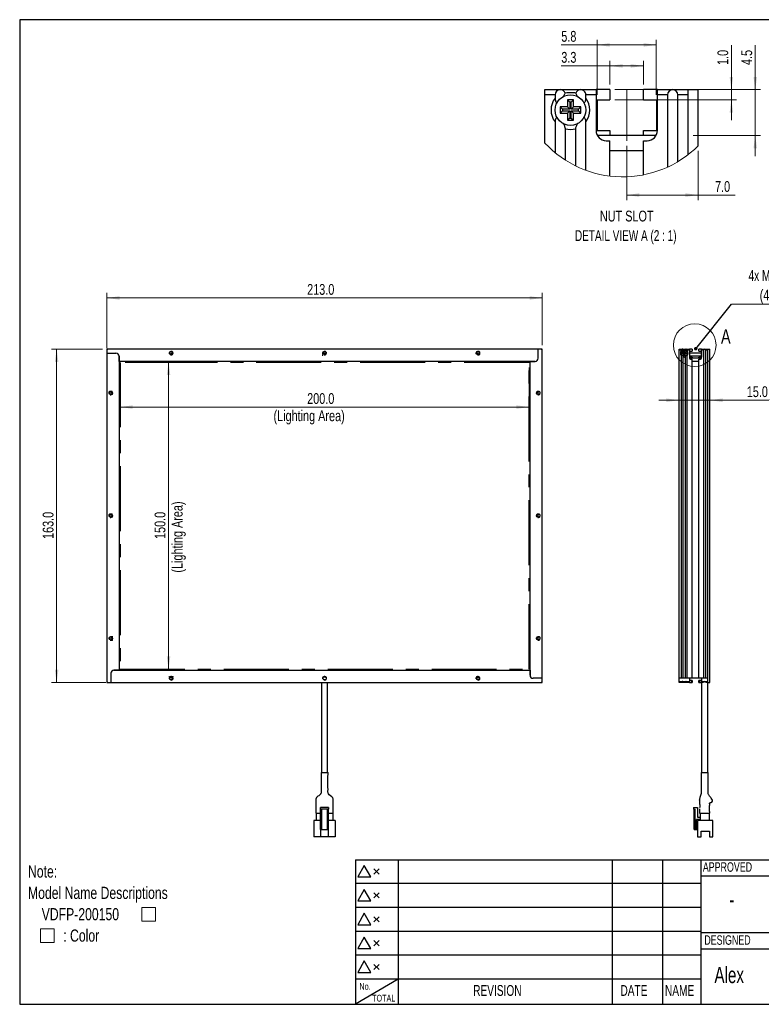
# Model space of a CAD drawing. Header units: millimetres. Extents: x 6 to 294, y 6 to 202.
# Tile 1 of 4: x 6 to 151, y 6 to 199. Entities that reach past the tile are written whole.
import ezdxf

# ---------------------------------------------------------------- set-up
doc = ezdxf.new("R2010")
doc.units = ezdxf.units.MM
doc.linetypes.add('CENTERX2', pattern=[20.32, 12.7, -2.54, 2.54, -2.54])
doc.styles.add('SLDTEXTSTYLE0', font='TXT', dxfattribs={"width": 0.75})
doc.styles.add('SLDTEXTSTYLE2', font='TXT', dxfattribs={"width": 0.7})
doc.styles.add('SLDTEXTSTYLE6', font='TXT', dxfattribs={"width": 0.696429})
doc.styles.add('SLDTEXTSTYLE7', font='TXT', dxfattribs={"width": 0.690476})
doc.dimstyles.new('SLDDIMSTYLE0', dxfattribs={"dimtxt": 2.116667, "dimasz": 2.5, "dimexe": 0, "dimexo": 0.0625, "dimgap": 0.529167, "dimtad": 1, "dimdec": 1, "dimlfac": 2.5, "dimrnd": 1e-09, "dimzin": 4, "dimdsep": 46, "dimtxsty": 'SLDTEXTSTYLE0', "dimsah": 1, "dimcen": 0.09, "dimadec": 0, "dimazin": 1, "dimtfac": 1, "dimtdec": 1, "dimtofl": 0, "dimtmove": 0, "dimatfit": 3, "dimfxl": 1, "dimfrac": 2, "dimtolj": 1, "dimtzin": 12, "dimarcsym": 0})
doc.dimstyles.new('SLDDIMSTYLE1', dxfattribs={"dimtxt": 2.116667, "dimasz": 2.5, "dimexe": 0, "dimexo": 0.0625, "dimgap": 0.529167, "dimtad": 1, "dimdec": 1, "dimlfac": 2.5, "dimrnd": 1e-09, "dimzin": 4, "dimdsep": 46, "dimtxsty": 'SLDTEXTSTYLE0', "dimsah": 1, "dimcen": 0.09, "dimadec": 0, "dimazin": 1, "dimtfac": 1, "dimtdec": 1, "dimtmove": 0, "dimatfit": 0, "dimfxl": 1, "dimfrac": 2, "dimtolj": 1, "dimtzin": 12, "dimarcsym": 0})
doc.dimstyles.new('SLDDIMSTYLE2', dxfattribs={"dimtxt": 0.18, "dimasz": 0.7, "dimexe": 0, "dimexo": 0.0625, "dimgap": 0, "dimtad": 0, "dimtih": 1, "dimtoh": 1, "dimdec": 0, "dimrnd": 1e-09, "dimzin": 0, "dimdsep": 46, "dimtxsty": 'Standard', "dimblk1": 'DOT', "dimblk2": 'DOT', "dimsah": 1, "dimcen": 0.09, "dimadec": 0, "dimazin": 0, "dimtfac": 0.7, "dimtdec": 0, "dimtofl": 0, "dimtmove": 0, "dimatfit": 3, "dimldrblk": 'DOT', "dimfxl": 1, "dimfrac": 2, "dimtolj": 1, "dimtzin": 0, "dimarcsym": 0})
doc.dimstyles.new('SLDDIMSTYLE4', dxfattribs={"dimtxt": 2.116667, "dimasz": 2.5, "dimexe": 0, "dimexo": 0.0625, "dimgap": 0.529167, "dimtad": 1, "dimdec": 1, "dimlfac": 0.5, "dimrnd": 1e-09, "dimzin": 12, "dimdsep": 46, "dimtxsty": 'SLDTEXTSTYLE0', "dimsah": 1, "dimcen": 0.09, "dimadec": 0, "dimazin": 3, "dimtfac": 1, "dimtdec": 1, "dimtofl": 0, "dimtmove": 0, "dimatfit": 3, "dimfxl": 1, "dimfrac": 2, "dimtolj": 1, "dimtzin": 12, "dimarcsym": 0})
doc.dimstyles.new('SLDDIMSTYLE5', dxfattribs={"dimtxt": 2.116667, "dimasz": 2.5, "dimexe": 0, "dimexo": 0.0625, "dimgap": 0.529167, "dimtad": 1, "dimdec": 1, "dimlfac": 0.5, "dimrnd": 1e-09, "dimzin": 4, "dimdsep": 46, "dimtxsty": 'SLDTEXTSTYLE0', "dimsah": 1, "dimcen": 0.09, "dimadec": 0, "dimazin": 1, "dimtfac": 1, "dimtdec": 1, "dimtofl": 0, "dimtmove": 0, "dimatfit": 3, "dimfxl": 1, "dimfrac": 2, "dimtolj": 1, "dimtzin": 12, "dimarcsym": 0})
doc.dimstyles.new('SLDDIMSTYLE6', dxfattribs={"dimtxt": 2.116667, "dimasz": 2.5, "dimexe": 0, "dimexo": 0.0625, "dimgap": 0.529167, "dimtad": 1, "dimdec": 1, "dimlfac": 0.5, "dimrnd": 1e-09, "dimzin": 12, "dimdsep": 46, "dimtxsty": 'SLDTEXTSTYLE0', "dimsah": 1, "dimcen": 0.09, "dimadec": 0, "dimazin": 3, "dimtfac": 1, "dimtdec": 1, "dimtmove": 0, "dimatfit": 0, "dimfxl": 1, "dimfrac": 2, "dimtolj": 1, "dimtzin": 12, "dimarcsym": 0})
doc.dimstyles.new('SLDDIMSTYLE7', dxfattribs={"dimtxt": 2.116667, "dimasz": 2.5, "dimexe": 0, "dimexo": 0.0625, "dimgap": 0.529167, "dimtad": 1, "dimdec": 1, "dimlfac": 0.5, "dimrnd": 1e-09, "dimzin": 4, "dimdsep": 46, "dimtxsty": 'SLDTEXTSTYLE0', "dimsah": 1, "dimcen": 0.09, "dimadec": 0, "dimazin": 1, "dimtfac": 1, "dimtdec": 1, "dimtmove": 0, "dimatfit": 0, "dimfxl": 1, "dimfrac": 2, "dimtolj": 1, "dimtzin": 12, "dimarcsym": 0})

# ---------------------------------------------------------------- blocks, each defined once
blk = doc.blocks.new('SW_SYMBOL_AWLD_SQR')
at = {"color": 0, "linetype": 'Continuous', "lineweight": 0}
for p, q in [((1600, 1600), (0, 1600)), ((0, 1600), (0, 0)), ((1600, 0), (1600, 1600)), ((0, 0), (1600, 0))]:
    blk.add_line(p, q, dxfattribs=at)
blk = doc.blocks.new('SW_NOTE_1')
at = {"color": 0, "linetype": 'Continuous', "lineweight": 0, "xscale": 0.0016898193, "yscale": 0.0016898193, "zscale": 0.0016898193}
for p in [(22.26, -7.85), (2.44, -12.03)]:
    blk.add_blockref('SW_SYMBOL_AWLD_SQR', p, dxfattribs=at)
at = {"color": 0, "linetype": 'Continuous', "lineweight": 0, "attachment_point": 1, "style": 'SLDTEXTSTYLE0'}
for s, insert, char_height in [('Note:', (0, 3.07), 2.381), ('Model Name Descriptions', (0, -1.11), 2.3813), ('VDFP-200150', (2.68, -5.28), 2.3813), (': Color', (6.9, -9.46), 2.381)]:
    blk.add_mtext(s, dxfattribs=dict(at, insert=insert, char_height=char_height))
blk = doc.blocks.new('_D')
at = {"color": 7, "linetype": 'Continuous', "lineweight": 18}
for p, q in [((25.53, 131.01), (25.53, 122.27)), ((105.53, 131.01), (105.53, 122.27)), ((105.53, 123.27), (25.53, 123.27))]:
    blk.add_line(p, q, dxfattribs=at)
for points in [[(25.53, 123.27), (28.03, 122.92), (28.03, 123.62)], [(105.53, 123.27), (103.03, 123.62), (103.03, 122.92)]]:
    blk.add_solid(points, dxfattribs=at)
at = {"color": 7, "linetype": 'Continuous', "lineweight": 18, "attachment_point": 1, "style": 'SLDTEXTSTYLE0'}
for s, insert, char_height in [('200.0', (62.13, 126), 2.117), ('(Lighting Area)', (55.55, 122.63), 2.1167)]:
    blk.add_mtext(s, dxfattribs=dict(at, insert=insert, char_height=char_height))
blk = doc.blocks.new('_D_1')
at = {"color": 7, "linetype": 'Continuous', "lineweight": 18}
for p, q in [((26.53, 132.01), (36.02, 132.01)), ((35.02, 132.01), (35.02, 72.01)), ((26.53, 72.01), (36.02, 72.01))]:
    blk.add_line(p, q, dxfattribs=at)
for points in [[(35.02, 132.01), (34.67, 129.51), (35.37, 129.51)], [(35.02, 72.01), (35.37, 74.51), (34.67, 74.51)]]:
    blk.add_solid(points, dxfattribs=at)
at = {"color": 7, "linetype": 'Continuous', "lineweight": 18, "attachment_point": 1, "rotation": 90, "style": 'SLDTEXTSTYLE0'}
for s, insert, char_height in [('(Lighting Area)', (35.65, 90.89), 2.1167), ('150.0', (32.29, 97.47), 2.117)]:
    blk.add_mtext(s, dxfattribs=dict(at, insert=insert, char_height=char_height))
blk = doc.blocks.new('_D_2')
at = {"color": 7, "linetype": 'Continuous', "lineweight": 18}
for p, q in [((22.93, 134.81), (22.93, 145.61)), ((22.93, 144.61), (108.13, 144.61)), ((108.13, 135.41), (108.13, 145.61))]:
    blk.add_line(p, q, dxfattribs=at)
for points in [[(22.93, 144.61), (25.43, 144.26), (25.43, 144.96)], [(108.13, 144.61), (105.63, 144.96), (105.63, 144.26)]]:
    blk.add_solid(points, dxfattribs=at)
at = {"color": 7, "linetype": 'Continuous', "lineweight": 18, "insert": (62.13, 147.34), "char_height": 2.117, "attachment_point": 1, "style": 'SLDTEXTSTYLE0'}
blk.add_mtext('213.0', dxfattribs=at)
blk = doc.blocks.new('_D_3')
at = {"color": 7, "linetype": 'Continuous', "lineweight": 18}
for p, q in [((22.13, 134.61), (12.13, 134.61)), ((13.13, 134.61), (13.13, 69.41)), ((22.73, 69.41), (12.13, 69.41))]:
    blk.add_line(p, q, dxfattribs=at)
for points in [[(13.13, 134.61), (12.78, 132.11), (13.48, 132.11)], [(13.13, 69.41), (13.48, 71.91), (12.78, 71.91)]]:
    blk.add_solid(points, dxfattribs=at)
at = {"color": 7, "linetype": 'Continuous', "lineweight": 18, "insert": (10.4, 97.47), "char_height": 2.117, "attachment_point": 1, "rotation": 90, "style": 'SLDTEXTSTYLE0'}
blk.add_mtext('163.0', dxfattribs=at)
blk = doc.blocks.new('_D_4')
at = {"color": 7, "linetype": 'Continuous', "lineweight": 18}
for p, q in [((134.89, 124.61), (130.89, 124.61)), ((140.89, 124.61), (134.89, 124.61)), ((140.89, 124.61), (153.6, 124.61))]:
    blk.add_line(p, q, dxfattribs=at)
for points in [[(134.89, 124.61), (132.39, 124.96), (132.39, 124.26)], [(140.89, 124.61), (143.39, 124.26), (143.39, 124.96)]]:
    blk.add_solid(points, dxfattribs=at)
at = {"color": 7, "linetype": 'Continuous', "lineweight": 18, "insert": (148.12, 127.34), "char_height": 2.117, "attachment_point": 1, "style": 'SLDTEXTSTYLE0'}
blk.add_mtext('15.0', dxfattribs=at)
blk = doc.blocks.new('SW_NOTE_3')
at = {"color": 0, "linetype": 'Continuous', "lineweight": 0}
blk.add_line((19.84, 0), (0, 0), dxfattribs=at)
at = {"color": 0, "linetype": 'Continuous', "lineweight": 0, "attachment_point": 2}
for s, insert, char_height, style in [('4x M3 Nut Slot', (9.81, 6.63), 2.1167, 'SLDTEXTSTYLE6'), ('(4-Sides)', (9.84, 2.81), 2.117, 'SLDTEXTSTYLE0')]:
    blk.add_mtext(s, dxfattribs=dict(at, insert=insert, char_height=char_height, style=style))
blk = doc.blocks.new('_DOT')
at = {"color": 0, "linetype": 'ByBlock', "lineweight": -2}
blk.add_line((-0.5, 0), (-1, 0), dxfattribs=at)
at = {"color": 0, "linetype": 'ByBlock', "const_width": 0.5}
blk.add_lwpolyline([(-0.25, 0, 1), (0.25, 0, 1)], format="xyb", close=True, dxfattribs=at)
blk = doc.blocks.new('_D_10')
at = {"color": 7, "linetype": 'Continuous', "lineweight": 18}
for p, q in [((118.83, 184.36), (118.83, 195.11)), ((130.43, 184.36), (130.43, 195.11)), ((118.83, 194.11), (111.84, 194.11)), ((118.83, 194.11), (130.43, 194.11))]:
    blk.add_line(p, q, dxfattribs=at)
for points in [[(118.83, 194.11), (121.33, 193.76), (121.33, 194.46)], [(130.43, 194.11), (127.93, 194.46), (127.93, 193.76)]]:
    blk.add_solid(points, dxfattribs=at)
at = {"color": 7, "linetype": 'Continuous', "lineweight": 18, "insert": (111.84, 196.84), "char_height": 2.117, "attachment_point": 1, "style": 'SLDTEXTSTYLE0'}
blk.add_mtext('5.8', dxfattribs=at)
blk = doc.blocks.new('_D_11')
at = {"color": 7, "linetype": 'Continuous', "lineweight": 18}
for p, q in [((121.33, 186.36), (121.33, 191)), ((127.93, 186.36), (127.93, 191)), ((121.33, 190), (111.84, 190)), ((121.33, 190), (127.93, 190))]:
    blk.add_line(p, q, dxfattribs=at)
for points in [[(121.33, 190), (123.83, 189.65), (123.83, 190.35)], [(127.93, 190), (125.43, 190.35), (125.43, 189.65)]]:
    blk.add_solid(points, dxfattribs=at)
at = {"color": 7, "linetype": 'Continuous', "lineweight": 18, "insert": (111.84, 192.73), "char_height": 2.117, "attachment_point": 1, "style": 'SLDTEXTSTYLE0'}
blk.add_mtext('3.3', dxfattribs=at)
blk = doc.blocks.new('_D_12')
at = {"color": 7, "linetype": 'Continuous', "lineweight": 18}
for p, q in [((124.63, 174.36), (124.63, 163.74)), ((138.63, 173.39), (138.63, 163.74)), ((124.63, 164.74), (138.63, 164.74)), ((138.63, 164.74), (145.82, 164.74))]:
    blk.add_line(p, q, dxfattribs=at)
for points in [[(124.63, 164.74), (127.13, 164.39), (127.13, 165.09)], [(138.63, 164.74), (136.13, 165.09), (136.13, 164.39)]]:
    blk.add_solid(points, dxfattribs=at)
at = {"color": 7, "linetype": 'Continuous', "lineweight": 18, "insert": (141.91, 167.47), "char_height": 2.117, "attachment_point": 1, "style": 'SLDTEXTSTYLE0'}
blk.add_mtext('7.0', dxfattribs=at)
blk = doc.blocks.new('_D_13')
at = {"color": 7, "linetype": 'Continuous', "lineweight": 18}
for p, q in [((149.78, 185.36), (149.78, 194.08)), ((122.33, 185.36), (150.78, 185.36)), ((149.78, 185.36), (149.78, 176.36)), ((137.63, 176.36), (150.78, 176.36)), ((149.78, 176.36), (149.78, 172.36))]:
    blk.add_line(p, q, dxfattribs=at)
for points in [[(149.78, 185.36), (150.13, 187.86), (149.43, 187.86)], [(149.78, 176.36), (149.43, 173.86), (150.13, 173.86)]]:
    blk.add_solid(points, dxfattribs=at)
at = {"color": 7, "linetype": 'Continuous', "lineweight": 18, "insert": (147.05, 190.18), "char_height": 2.117, "attachment_point": 1, "rotation": 90, "style": 'SLDTEXTSTYLE0'}
blk.add_mtext('4.5', dxfattribs=at)
blk = doc.blocks.new('_D_14')
at = {"color": 7, "linetype": 'Continuous', "lineweight": 18}
for p, q in [((145.11, 185.36), (145.11, 194.08)), ((122.33, 185.36), (146.11, 185.36)), ((145.11, 185.36), (145.11, 183.36)), ((122.33, 183.36), (146.11, 183.36)), ((145.11, 183.36), (145.11, 179.36))]:
    blk.add_line(p, q, dxfattribs=at)
for points in [[(145.11, 185.36), (145.46, 187.86), (144.76, 187.86)], [(145.11, 183.36), (144.76, 180.86), (145.46, 180.86)]]:
    blk.add_solid(points, dxfattribs=at)
at = {"color": 7, "linetype": 'Continuous', "lineweight": 18, "insert": (142.38, 190.18), "char_height": 2.117, "attachment_point": 1, "rotation": 90, "style": 'SLDTEXTSTYLE0'}
blk.add_mtext('1.0', dxfattribs=at)
blk = doc.blocks.new('SW_NOTE_4')
at = {"color": 0, "linetype": 'Continuous', "lineweight": 18, "attachment_point": 2}
for s, insert, char_height, style in [('NUT SLOT', (6.09, 2.73), 2.117, 'SLDTEXTSTYLE0'), ('DETAIL VIEW A (2 : 1)', (5.9, -1.09), 2.1167, 'SLDTEXTSTYLE7')]:
    blk.add_mtext(s, dxfattribs=dict(at, insert=insert, char_height=char_height, style=style))

msp = doc.modelspace()

# ---------------------------------------------------------------- linework, layer by layer
at = {"color": 7, "linetype": 'Continuous', "lineweight": 25}
for p, q in [((5.901, 199.039), (5.901, 6.453)), ((291.144, 199.039), (5.901, 199.039)), ((108.633, 185.363), (111.633, 185.363)), ((108.633, 184.363), (108.633, 185.363)), ((111.633, 185.363), (115.633, 185.363)), ((115.633, 185.363), (118.633, 185.363)), ((118.633, 185.363), (118.633, 184.363)), ((121.333, 185.363), (118.633, 185.363)), ((121.333, 185.363), (121.333, 183.363)), ((127.933, 183.363), (127.933, 185.363)), ((130.633, 185.363), (127.933, 185.363)), ((130.633, 185.363), (133.633, 185.363)), ((130.633, 184.363), (130.633, 185.363)), ((133.633, 185.363), (136.633, 185.363)), ((136.633, 172.637), (136.633, 185.363)), ((136.633, 185.363), (138.633, 185.363)), ((138.633, 174.393), (138.633, 185.363)), ((108.633, 174.896), (108.633, 184.363)), ((110.633, 184.363), (108.633, 184.363)), ((110.633, 184.363), (110.633, 183.695)), ((114.233, 183.363), (113.033, 183.363)), ((113.033, 183.363), (113.033, 181.963)), ((113.478, 182.917), (113.033, 183.363)), ((113.788, 182.917), (114.233, 183.363)), ((114.233, 181.963), (114.233, 183.363)), ((116.633, 183.695), (116.633, 184.363)), ((118.633, 184.363), (116.633, 184.363)), ((118.633, 184.363), (118.633, 177.363)), ((118.833, 183.363), (121.333, 183.363)), ((118.833, 183.363), (118.833, 177.363)), ((127.933, 183.363), (130.433, 183.363)), ((130.433, 183.363), (130.433, 177.363)), ((132.633, 184.363), (130.633, 184.363)), ((130.633, 177.363), (130.633, 184.363)), ((132.633, 184.363), (132.633, 170.214)), ((134.633, 171.272), (134.633, 184.363)), ((136.633, 184.363), (134.633, 184.363)), ((136.633, 172.637), (136.633, 184.363)), ((113.033, 181.963), (111.633, 181.963)), ((111.633, 181.963), (111.633, 180.763)), ((112.078, 181.517), (111.633, 181.963)), ((112.078, 181.208), (111.633, 180.763)), ((112.078, 181.517), (112.078, 181.208)), ((113.478, 181.517), (112.078, 181.517)), ((112.078, 181.208), (113.478, 181.208)), ((113.478, 181.517), (113.033, 181.963)), ((113.478, 181.208), (113.033, 180.763)), ((113.788, 182.917), (113.478, 182.917)), ((113.478, 182.917), (113.478, 181.517)), ((113.478, 181.208), (113.478, 179.808)), ((113.788, 181.517), (113.788, 182.917)), ((113.788, 181.517), (114.233, 181.963)), ((115.188, 181.517), (113.788, 181.517)), ((113.788, 181.208), (114.233, 180.763)), ((113.788, 181.208), (115.188, 181.208)), ((113.788, 179.808), (113.788, 181.208)), ((115.633, 181.963), (114.233, 181.963)), ((115.188, 181.517), (115.633, 181.963)), ((115.188, 181.208), (115.188, 181.517)), ((115.188, 181.208), (115.633, 180.763)), ((115.633, 180.763), (115.633, 181.963)), ((111.633, 180.763), (113.033, 180.763)), ((113.033, 180.763), (113.033, 179.363)), ((113.478, 179.808), (113.033, 179.363)), ((113.033, 179.363), (114.233, 179.363)), ((113.478, 179.808), (113.788, 179.808)), ((113.788, 179.808), (114.233, 179.363)), ((114.233, 179.363), (114.233, 180.763)), ((114.233, 180.763), (115.633, 180.763)), ((110.633, 179.03), (110.633, 173.025)), ((112.633, 171.574), (112.633, 177.697)), ((114.633, 177.697), (114.633, 170.447)), ((116.633, 169.586), (116.633, 179.03)), ((118.833, 177.363), (121.333, 177.363)), ((121.333, 177.363), (121.333, 176.363)), ((127.933, 176.363), (127.933, 177.363)), ((127.933, 177.363), (130.433, 177.363)), ((120.633, 175.363), (121.333, 175.363)), ((127.933, 176.363), (121.333, 176.363)), ((121.333, 168.446), (121.333, 175.363)), ((127.933, 175.363), (128.633, 175.363)), ((127.933, 168.688), (127.933, 175.363)), ((127.933, 173.363), (121.333, 173.363)), ((22.928, 134.612), (22.928, 134.412)), ((23.128, 134.612), (22.928, 134.612)), ((23.128, 134.612), (22.928, 134.412)), ((22.928, 134.412), (22.928, 133.812)), ((22.928, 133.812), (22.928, 69.612)), ((22.928, 133.812), (24.728, 133.812)), ((107.328, 134.612), (23.128, 134.612)), ((25.328, 133.212), (25.328, 71.812)), ((25.328, 132.212), (25.328, 133.212)), ((107.328, 132.812), (107.328, 134.612)), ((107.928, 134.612), (107.328, 134.612)), ((108.128, 134.612), (107.928, 134.612)), ((108.128, 134.412), (107.928, 134.612)), ((108.128, 134.412), (108.128, 134.612)), ((108.128, 70.212), (108.128, 134.412)), ((134.886, 134.612), (135.486, 134.612)), ((134.886, 134.412), (134.886, 134.612)), ((134.886, 70.212), (134.886, 134.412)), ((135.286, 134.412), (134.886, 134.412)), ((135.286, 134.412), (135.286, 134.279)), ((135.286, 133.346), (135.286, 70.212)), ((135.486, 134.612), (136.286, 134.612)), ((135.766, 133.932), (135.486, 133.932)), ((135.486, 133.932), (135.486, 133.692)), ((135.575, 133.843), (135.486, 133.932)), ((135.575, 133.781), (135.486, 133.692)), ((135.486, 133.692), (135.766, 133.692)), ((135.575, 133.843), (135.575, 133.781)), ((135.855, 133.843), (135.575, 133.843)), ((135.575, 133.781), (135.855, 133.781)), ((135.686, 70.212), (135.686, 133.079)), ((136.006, 134.212), (135.766, 134.212)), ((135.766, 134.212), (135.766, 133.932)), ((135.855, 134.123), (135.766, 134.212)), ((135.855, 133.843), (135.766, 133.932)), ((135.855, 133.781), (135.766, 133.692)), ((135.766, 133.692), (135.766, 133.412)), ((135.855, 133.501), (135.766, 133.412)), ((135.766, 133.412), (136.006, 133.412)), ((135.917, 134.123), (135.855, 134.123)), ((135.855, 134.123), (135.855, 133.843)), ((135.855, 133.781), (135.855, 133.501)), ((135.855, 133.501), (135.917, 133.501)), ((135.917, 134.123), (136.006, 134.212)), ((135.917, 133.843), (135.917, 134.123)), ((135.917, 133.843), (136.006, 133.932)), ((136.197, 133.843), (135.917, 133.843)), ((135.917, 133.781), (136.006, 133.692)), ((135.917, 133.781), (136.197, 133.781)), ((135.917, 133.501), (135.917, 133.781)), ((135.917, 133.501), (136.006, 133.412)), ((136.006, 133.932), (136.006, 134.212)), ((136.286, 133.932), (136.006, 133.932)), ((136.006, 133.412), (136.006, 133.692)), ((136.006, 133.692), (136.286, 133.692)), ((136.086, 133.079), (136.086, 70.212)), ((136.197, 133.843), (136.286, 133.932)), ((136.197, 133.781), (136.197, 133.843)), ((136.197, 133.781), (136.286, 133.692)), ((136.286, 134.612), (136.886, 134.612)), ((136.286, 133.692), (136.286, 133.932)), ((136.486, 134.279), (136.486, 134.412)), ((136.886, 134.412), (136.486, 134.412)), ((136.486, 70.212), (136.486, 133.346)), ((136.886, 134.612), (136.886, 134.412)), ((137.426, 134.612), (136.886, 134.612)), ((136.886, 134.412), (136.886, 133.012)), ((136.926, 134.212), (137.426, 134.212)), ((136.926, 134.212), (136.926, 133.012)), ((137.426, 133.812), (136.926, 133.812)), ((136.926, 133.012), (137.426, 133.012)), ((137.426, 134.612), (137.426, 134.212)), ((138.746, 133.812), (137.426, 133.812)), ((137.426, 133.012), (137.426, 132.812)), ((138.746, 134.212), (138.746, 134.612)), ((139.286, 134.612), (138.746, 134.612)), ((138.746, 134.212), (139.246, 134.212)), ((139.246, 133.812), (138.746, 133.812)), ((138.746, 132.812), (138.746, 133.012)), ((138.746, 133.012), (139.246, 133.012)), ((139.246, 134.212), (139.246, 133.012)), ((139.286, 134.612), (139.886, 134.612)), ((139.286, 134.412), (139.286, 134.612)), ((139.686, 134.412), (139.286, 134.412)), ((139.286, 133.012), (139.286, 134.412)), ((139.686, 134.412), (139.686, 70.212)), ((139.886, 134.612), (140.486, 134.612)), ((140.086, 70.212), (140.086, 134.412)), ((140.486, 134.412), (140.086, 134.412)), ((140.486, 69.412), (140.486, 134.612)), ((140.486, 134.612), (140.886, 134.612)), ((140.486, 70.212), (140.486, 134.412)), ((140.886, 69.412), (140.886, 134.612)), ((106.728, 132.212), (25.328, 132.212)), ((105.728, 70.812), (105.728, 132.212)), ((105.728, 132.212), (106.728, 132.212)), ((137.286, 132.612), (137.426, 132.612)), ((138.746, 132.812), (137.426, 132.812)), ((137.426, 70.212), (137.426, 132.612)), ((138.746, 132.212), (137.426, 132.212)), ((138.746, 132.612), (138.886, 132.612)), ((138.746, 70.212), (138.746, 132.612)), ((25.328, 71.812), (24.328, 71.812)), ((24.328, 71.812), (105.728, 71.812)), ((105.728, 71.812), (105.728, 70.812)), ((22.928, 69.612), (22.928, 69.412)), ((22.928, 69.612), (23.128, 69.412)), ((22.928, 69.412), (23.128, 69.412)), ((23.128, 69.412), (23.728, 69.412)), ((23.728, 71.212), (23.728, 69.412)), ((23.728, 69.412), (107.928, 69.412)), ((64.928, 69.412), (64.928, 51.813)), ((66.128, 51.813), (66.128, 69.412)), ((108.128, 70.212), (106.328, 70.212)), ((107.928, 69.412), (108.128, 69.612)), ((107.928, 69.412), (108.128, 69.412)), ((108.128, 69.612), (108.128, 70.212)), ((108.128, 69.412), (108.128, 69.612)), ((135.286, 70.212), (134.886, 70.212)), ((134.886, 69.612), (134.886, 70.212)), ((136.886, 70.212), (134.886, 70.212)), ((134.886, 69.412), (134.886, 69.612)), ((134.886, 69.612), (135.486, 69.612)), ((135.286, 69.412), (134.886, 69.412)), ((135.886, 69.412), (135.286, 69.412)), ((135.886, 69.492), (135.303, 69.492)), ((135.366, 69.572), (135.326, 69.532)), ((135.486, 69.612), (136.286, 69.612)), ((136.086, 70.212), (135.686, 70.212)), ((136.469, 69.492), (135.886, 69.492)), ((136.486, 69.412), (135.886, 69.412)), ((136.286, 69.612), (136.886, 69.612)), ((136.446, 69.532), (136.406, 69.572)), ((137.426, 70.212), (136.486, 70.212)), ((136.886, 69.412), (136.486, 69.412)), ((136.886, 70.212), (136.886, 69.612)), ((136.886, 69.612), (136.886, 69.412)), ((136.886, 69.412), (137.286, 69.412)), ((136.926, 70.212), (136.926, 69.812)), ((137.286, 69.812), (136.926, 69.812)), ((137.286, 69.812), (137.286, 69.412)), ((137.426, 69.812), (137.286, 69.812)), ((137.286, 69.412), (137.426, 69.412)), ((138.746, 70.212), (137.426, 70.212)), ((137.426, 69.812), (137.426, 69.412)), ((139.686, 70.212), (138.746, 70.212)), ((138.746, 69.412), (138.746, 69.812)), ((138.886, 69.812), (138.746, 69.812)), ((138.746, 69.412), (138.886, 69.412)), ((138.886, 69.812), (138.886, 69.412)), ((139.246, 69.812), (138.886, 69.812)), ((138.886, 69.412), (139.286, 69.412)), ((139.246, 70.212), (139.246, 69.812)), ((140.486, 70.212), (139.286, 70.212)), ((139.286, 70.212), (139.286, 69.612)), ((139.286, 69.612), (139.886, 69.612)), ((139.286, 69.412), (139.286, 69.612)), ((139.286, 69.412), (139.286, 51.813)), ((139.686, 69.412), (139.286, 69.412)), ((139.886, 69.612), (140.486, 69.612)), ((140.486, 70.212), (140.086, 70.212)), ((140.486, 69.412), (140.086, 69.412)), ((140.486, 69.612), (140.486, 70.212)), ((140.486, 51.813), (140.486, 69.412)), ((140.486, 69.412), (140.886, 69.412)), ((64.848, 51.813), (66.208, 51.813)), ((139.206, 51.813), (140.566, 51.813)), ((66.328, 44.953), (64.728, 44.953)), ((64.728, 44.633), (64.728, 44.953)), ((66.328, 44.633), (64.728, 44.633)), ((64.728, 40.673), (64.728, 44.633)), ((64.928, 44.633), (64.928, 40.673)), ((66.128, 40.673), (66.128, 44.633)), ((66.328, 44.953), (66.328, 44.633)), ((66.328, 40.673), (66.328, 44.633)), ((137.706, 44.953), (137.706, 44.633)), ((137.706, 44.953), (138.506, 44.953)), ((137.706, 44.633), (138.026, 44.633)), ((137.826, 40.673), (137.826, 44.633)), ((138.026, 40.673), (138.026, 44.633)), ((138.506, 44.953), (138.506, 43.073)), ((141.2, 45.98), (141.229, 45.995)), ((63.428, 42.393), (63.428, 39.193)), ((64.728, 42.393), (63.428, 42.393)), ((63.848, 43.813), (64.048, 43.813)), ((63.928, 42.393), (63.928, 43.813)), ((64.048, 43.813), (64.728, 43.813)), ((66.328, 43.813), (67.008, 43.813)), ((67.628, 42.393), (66.328, 42.393)), ((67.008, 43.813), (67.208, 43.813)), ((67.128, 43.813), (67.128, 42.393)), ((67.628, 42.393), (67.628, 39.193)), ((138.986, 42.593), (138.306, 42.593)), ((138.306, 40.673), (138.306, 42.593)), ((138.506, 43.073), (138.986, 43.073)), ((138.506, 42.393), (138.506, 39.193)), ((141.506, 42.393), (138.506, 42.393)), ((138.906, 43.813), (139.106, 43.813)), ((138.986, 43.813), (138.986, 42.393)), ((139.106, 43.813), (140.666, 43.813)), ((140.666, 43.813), (140.866, 43.813)), ((140.786, 43.813), (140.786, 42.393)), ((141.506, 39.193), (141.506, 42.393)), ((64.728, 40.673), (64.928, 40.673)), ((64.728, 40.673), (64.728, 39.193)), ((64.928, 40.673), (66.128, 40.673)), ((66.128, 40.673), (66.328, 40.673)), ((66.328, 39.193), (66.328, 40.673)), ((137.826, 40.673), (138.026, 40.673)), ((138.026, 40.673), (138.306, 40.673)), ((138.506, 41.313), (138.306, 41.313)), ((138.306, 40.673), (138.466, 40.673)), ((138.506, 40.713), (138.466, 40.673)), ((64.728, 39.193), (63.428, 39.193)), ((66.328, 39.193), (64.728, 39.193)), ((67.628, 39.193), (66.328, 39.193)), ((138.506, 39.193), (139.176, 39.193)), ((139.176, 40.313), (140.836, 40.313)), ((139.176, 39.193), (139.176, 40.313)), ((140.836, 40.313), (140.836, 39.193)), ((140.836, 39.193), (141.506, 39.193)), ((71.558, 34.72), (71.558, 6.453)), ((71.558, 34.72), (139.144, 34.72)), ((79.944, 34.72), (79.944, 6.453)), ((121.788, 34.72), (121.788, 6.453)), ((131.644, 34.72), (131.644, 6.453)), ((139.144, 34.72), (139.144, 6.453)), ((139.144, 34.72), (291.144, 34.72)), ((73.31, 33.604), (72.016, 31.364)), ((74.603, 31.364), (73.31, 33.604)), ((75.185, 31.93), (76.185, 32.93)), ((75.185, 32.93), (76.185, 31.93)), ((72.016, 31.364), (74.603, 31.364)), ((291.144, 31.52), (139.144, 31.52)), ((79.944, 30.053), (71.558, 30.053)), ((73.31, 28.934), (72.016, 26.694)), ((74.603, 26.694), (73.31, 28.934)), ((91.144, 30.053), (79.944, 30.053)), ((102.344, 30.053), (91.144, 30.053)), ((139.144, 30.053), (102.344, 30.053)), ((75.185, 27.26), (76.185, 28.26)), ((75.185, 28.26), (76.185, 27.26)), ((79.944, 25.386), (71.558, 25.386)), ((72.016, 26.694), (74.603, 26.694)), ((91.144, 25.386), (79.944, 25.386)), ((102.344, 25.386), (91.144, 25.386)), ((139.144, 25.386), (102.344, 25.386)), ((73.31, 24.264), (72.016, 22.024)), ((74.603, 22.024), (73.31, 24.264)), ((75.185, 22.59), (76.185, 23.59)), ((75.185, 23.59), (76.185, 22.59)), ((72.016, 22.024), (74.603, 22.024)), ((79.944, 20.72), (71.558, 20.72)), ((73.31, 19.594), (72.016, 17.354)), ((74.603, 17.354), (73.31, 19.594)), ((91.144, 20.72), (79.944, 20.72)), ((102.344, 20.72), (91.144, 20.72)), ((139.144, 20.72), (102.344, 20.72)), ((163.144, 20.453), (139.144, 20.453)), ((72.016, 17.354), (74.603, 17.354)), ((75.185, 17.92), (76.185, 18.92)), ((75.185, 18.92), (76.185, 17.92)), ((79.944, 16.053), (71.558, 16.053)), ((91.144, 16.053), (79.944, 16.053)), ((102.344, 16.053), (91.144, 16.053)), ((139.144, 16.053), (102.344, 16.053)), ((163.144, 17.253), (139.144, 17.253)), ((73.31, 14.924), (72.016, 12.684)), ((74.603, 12.684), (73.31, 14.924)), ((75.185, 13.25), (76.185, 14.25)), ((75.185, 14.25), (76.185, 13.25)), ((72.016, 12.684), (74.603, 12.684)), ((79.944, 11.386), (71.558, 11.386)), ((79.944, 11.386), (71.558, 6.453)), ((91.144, 11.386), (79.944, 11.386)), ((102.344, 11.386), (91.144, 11.386)), ((139.144, 11.386), (102.344, 11.386)), ((5.901, 6.453), (291.144, 6.453))]:
    msp.add_line(p, q, dxfattribs=at)
at = {"color": 7, "linetype": 'CENTERX2', "lineweight": 18}
msp.add_line((124.633, 185.363), (124.633, 175.363), dxfattribs=at)
at = {"color": 8, "linetype": 'Continuous', "lineweight": 25}
for p, q in [((121.333, 176.363), (118.901, 176.363)), ((130.365, 176.363), (127.933, 176.363)), ((139.246, 133.212), (136.926, 133.212)), ((137.426, 132.812), (136.94, 132.812)), ((139.232, 132.812), (138.746, 132.812))]:
    msp.add_line(p, q, dxfattribs=at)
at = {"color": 7, "linetype": 'Continuous', "lineweight": 0}
for p, q in [((65.822, 133.684), (65.811, 133.695)), ((23.856, 126.306), (23.845, 126.295)), ((107.2, 125.719), (107.211, 125.73)), ((23.856, 102.306), (23.845, 102.295)), ((107.2, 101.719), (107.211, 101.73)), ((24.128, 78.412), (23.975, 78.382)), ((24.025, 77.626), (24.128, 77.612)), ((107.2, 77.719), (107.211, 77.73)), ((35.128, 70.612), (35.142, 70.509))]:
    msp.add_line(p, q, dxfattribs=at)
at = {"color": 7, "linetype": 'CENTERX2'}
for p, q in [((25.528, 132.012), (25.528, 72.012)), ((105.528, 132.012), (25.528, 132.012)), ((105.528, 72.012), (105.528, 132.012)), ((25.528, 72.012), (105.528, 72.012))]:
    msp.add_line(p, q, dxfattribs=at)
at = {"color": 7, "linetype": 'Continuous', "lineweight": 25, "flags": 128}
msp.add_lwpolyline([(67.208, 45.227), (67.208, 45.227), (67.208, 45.234), (67.208, 45.248), (67.208, 45.269), (67.208, 45.297), (67.208, 45.373), (67.208, 45.478), (67.209, 45.739), (67.208, 45.791), (67.208, 45.832), (67.207, 45.89), (67.206, 45.97), (67.21, 46.035), (67.215, 46.091), (67.218, 46.128), (67.222, 46.17), (67.226, 46.214), (67.228, 46.258), (67.232, 46.343), (67.227, 46.493), (67.211, 46.603), (67.192, 46.673), (67.161, 46.751), (67.13, 46.811), (67.082, 46.883), (67.015, 46.964), (66.927, 47.051), (66.687, 47.243), (66.436, 47.443), (66.282, 47.625), (66.214, 47.785), (66.197, 47.92), (66.205, 48.149), (66.211, 48.488), (66.203, 48.929), (66.198, 49.691), (66.203, 50.654), (66.208, 51.813), (66.208, 51.813)], dxfattribs=at)
at = {"color": 7, "linetype": 'Continuous', "lineweight": 25}
for centre, radius in [((113.633, 181.363), 3), ((35.528, 133.812), 0.32), ((65.528, 133.812), 0.32), ((95.528, 133.812), 0.32), ((135.886, 133.812), 0.6), ((23.728, 126.012), 0.32), ((107.328, 126.012), 0.32), ((23.728, 102.012), 0.32), ((107.328, 102.012), 0.32), ((23.728, 78.012), 0.32), ((107.328, 78.012), 0.32), ((35.528, 70.212), 0.32), ((65.528, 70.212), 0.32), ((95.528, 70.212), 0.32)]:
    msp.add_circle(centre, radius, dxfattribs=at)
at = {"color": 7, "linetype": 'Continuous', "lineweight": 18}
msp.add_circle((137.935, 135.376), 4.178, dxfattribs=at)
at = {"color": 7, "linetype": 'Continuous', "lineweight": 25}
for centre, radius, start, end in [((111.633, 184.363), 1, 90.00093, 179.99917), ((111.633, 184.363), 1, 18.57781, 90.00032), ((115.633, 184.363), 1, 90.00052, 161.42135), ((115.633, 184.363), 1, 359.99987, 90.00003), ((133.633, 184.363), 1, 90.00089, 179.99922), ((133.633, 184.363), 1, 0.0007, 89.99914), ((113.633, 181.363), 3.8, 142.13643, 217.86357), ((113.633, 181.363), 3.8, 322.13635, 37.86365), ((113.633, 181.363), 3.8, 254.74336, 285.25664), ((120.633, 177.363), 2, 180.00021, 269.99968), ((128.633, 177.363), 2, 270.00039, 359.99974), ((24.728, 133.212), 0.6, 0, 90), ((35.528, 133.412), 0.32, 90, 141.31781), ((35.528, 133.412), 0.32, 38.68219, 90), ((65.528, 133.412), 0.32, 90, 141.31781), ((65.528, 133.412), 0.32, 38.68219, 90), ((95.528, 133.412), 0.32, 90, 141.31781), ((95.528, 133.412), 0.32, 38.68219, 90), ((135.886, 133.812), 0.76, 142.13635, 217.86365), ((135.486, 134.412), 0.2, 90, 180), ((135.486, 134.412), 0.2, 18.57872, 90), ((135.886, 133.812), 0.76, 254.74248, 285.25752), ((136.286, 134.412), 0.2, 90, 161.42128), ((136.286, 134.412), 0.2, 360, 90), ((135.886, 133.812), 0.76, 322.13635, 37.86365), ((137.286, 133.012), 0.4, 180, 270), ((138.886, 133.012), 0.4, 270, 0), ((139.886, 134.412), 0.2, 90, 180), ((139.886, 134.412), 0.2, 0, 90), ((106.728, 132.812), 0.6, 270, 0), ((24.128, 126.012), 0.32, 128.68219, 180), ((24.128, 126.012), 0.32, 180, 231.31781), ((106.928, 126.012), 0.32, 0, 51.31781), ((106.928, 126.012), 0.32, 308.68219, 0), ((24.128, 102.012), 0.32, 128.68219, 180), ((106.928, 102.012), 0.32, 0, 51.31781), ((24.128, 102.012), 0.32, 180, 231.31781), ((106.928, 102.012), 0.32, 308.68219, 0), ((24.128, 78.012), 0.32, 128.68219, 180), ((24.128, 78.012), 0.32, 180, 231.31781), ((106.928, 78.012), 0.32, 0, 51.31781), ((106.928, 78.012), 0.32, 308.68219, 0), ((24.328, 71.212), 0.6, 90, 180), ((35.528, 70.612), 0.32, 218.68219, 270), ((35.528, 70.612), 0.32, 270, 321.31781), ((95.528, 70.612), 0.32, 218.68219, 270), ((95.528, 70.612), 0.32, 270, 321.31781), ((106.328, 70.812), 0.6, 180, 270), ((135.486, 69.412), 0.2, 90, 180), ((135.486, 69.412), 0.2, 18.57872, 90), ((136.286, 69.412), 0.2, 90, 161.42128), ((136.286, 69.412), 0.2, 360, 90), ((139.886, 69.412), 0.2, 90, 180), ((139.886, 69.412), 0.2, 0, 90), ((141.008, 46.269), 0.392, 336.44576, 33.19202)]:
    msp.add_arc(centre, radius, start, end, dxfattribs=at)
at = {"color": 7, "linetype": 'Continuous', "lineweight": 18}
msp.add_arc((123.877, 189.182), 20.892, 223.14176, 314.93583, dxfattribs=at)
at = {"color": 7, "linetype": 'Continuous', "lineweight": 0}
for centre, start, end in [((35.528, 133.812), 255, 195), ((65.528, 133.812), 255, 195), ((65.528, 133.412), 45.00068, 195.00114), ((95.528, 133.812), 255, 195), ((23.728, 126.012), 255, 195), ((24.128, 126.012), 135.00061, 194.99967), ((107.328, 126.012), 255, 195), ((106.928, 126.012), 314.9972, 47.15736), ((23.728, 102.012), 255, 195), ((24.128, 102.012), 135.00056, 194.99972), ((107.328, 102.012), 255, 195), ((106.928, 102.012), 314.99803, 47.15653), ((23.728, 78.012), 255, 195), ((24.128, 78.012), 112.50313, 194.99908), ((107.328, 78.012), 255, 195), ((106.928, 78.012), 314.99867, 47.15589), ((35.528, 70.212), 255, 195), ((35.528, 70.612), 254.99909, 359.9993), ((65.528, 70.212), 255, 195), ((95.528, 70.212), 255, 195)]:
    msp.add_arc(centre, 0.4, start, end, dxfattribs=at)
at = {"color": 7, "linetype": 'Continuous', "lineweight": 25}
for points, knots in [([(110.633, 183.695), (110.64, 183.537), (110.653, 183.279), (110.75, 182.994), (110.871, 182.871), (110.974, 182.844), (111.063, 182.862), (111.109, 182.89), (111.127, 182.901)], [0, 0, 0, 0, 0.4172572, 0.6783713, 0.7681638, 0.8589476, 0.9461131, 1, 1, 1, 1]), ([(112.128, 183.895), (112.196, 183.977), (112.393, 184.211), (112.507, 184.496), (112.581, 184.681)], [0, 0, 0, 0, 0.3485436, 1, 1, 1, 1]), ([(114.685, 184.681), (114.397, 184.717), (113.697, 184.803), (112.995, 184.726), (112.581, 184.681)], [0, 0, 0, 0, 0.4108156, 1, 1, 1, 1]), ([(114.685, 184.681), (114.691, 184.661), (114.755, 184.452), (114.901, 184.176), (115.084, 183.96), (115.14, 183.894)], [0, 0, 0, 0, 0.0687422, 0.7162071, 1, 1, 1, 1]), ([(116.204, 182.871), (116.229, 182.863), (116.284, 182.845), (116.381, 182.864), (116.486, 182.956), (116.612, 183.235), (116.624, 183.499), (116.633, 183.695)], [0, 0, 0, 0, 0.0722895, 0.1603579, 0.2628433, 0.453884, 1, 1, 1, 1]), ([(111.106, 179.837), (111.1, 179.841), (111.065, 179.863), (110.99, 179.879), (110.886, 179.862), (110.779, 179.769), (110.654, 179.491), (110.642, 179.226), (110.633, 179.03)], [0, 0, 0, 0, 0.0184394, 0.1120706, 0.196361, 0.294453, 0.4773018, 1, 1, 1, 1]), ([(116.633, 179.03), (116.625, 179.188), (116.613, 179.446), (116.516, 179.731), (116.395, 179.854), (116.292, 179.881), (116.204, 179.863), (116.159, 179.836), (116.143, 179.827)], [0, 0, 0, 0, 0.4189619, 0.6811429, 0.7713023, 0.8624569, 0.9499802, 1, 1, 1, 1]), ([(112.633, 177.697), (112.617, 177.834), (112.577, 178.169), (112.361, 178.554), (112.174, 178.774), (112.115, 178.845)], [0, 0, 0, 0, 0.3224028, 0.7841403, 1, 1, 1, 1]), ([(115.092, 178.771), (115.041, 178.708), (114.862, 178.487), (114.675, 178.123), (114.644, 177.808), (114.633, 177.697)], [0, 0, 0, 0, 0.2044298, 0.7183047, 1, 1, 1, 1]), ([(135.286, 134.279), (135.288, 134.247), (135.29, 134.193), (135.311, 134.137), (135.334, 134.114), (135.353, 134.109), (135.371, 134.112), (135.381, 134.118), (135.385, 134.12)], [0, 0, 0, 0, 0.3976487, 0.6648385, 0.7645539, 0.8652702, 0.9522177, 1, 1, 1, 1]), ([(135.381, 133.507), (135.379, 133.508), (135.372, 133.513), (135.356, 133.516), (135.336, 133.512), (135.316, 133.495), (135.291, 133.441), (135.288, 133.386), (135.286, 133.346)], [0, 0, 0, 0, 0.01601458, 0.10770991, 0.19987673, 0.30921981, 0.49938305, 1, 1, 1, 1]), ([(135.686, 133.079), (135.683, 133.106), (135.676, 133.168), (135.636, 133.245), (135.595, 133.295), (135.582, 133.309)], [0, 0, 0, 0, 0.3576708, 0.8129274, 1, 1, 1, 1]), ([(135.585, 134.319), (135.599, 134.336), (135.642, 134.388), (135.662, 134.44), (135.676, 134.476)], [0, 0, 0, 0, 0.3198479, 1, 1, 1, 1]), ([(136.097, 134.476), (136.039, 134.483), (135.899, 134.5), (135.758, 134.485), (135.676, 134.476)], [0, 0, 0, 0, 0.4113261, 1, 1, 1, 1]), ([(136.178, 133.294), (136.168, 133.281), (136.128, 133.232), (136.094, 133.159), (136.088, 133.101), (136.086, 133.079)], [0, 0, 0, 0, 0.178032, 0.6882365, 1, 1, 1, 1]), ([(136.097, 134.476), (136.098, 134.472), (136.11, 134.433), (136.135, 134.38), (136.176, 134.332), (136.188, 134.319)], [0, 0, 0, 0, 0.0766151, 0.7431893, 1, 1, 1, 1]), ([(136.486, 133.346), (136.485, 133.378), (136.482, 133.432), (136.462, 133.488), (136.438, 133.511), (136.419, 133.516), (136.401, 133.513), (136.391, 133.507), (136.388, 133.505)], [0, 0, 0, 0, 0.399089, 0.6672468, 0.7673233, 0.8684045, 0.955668, 1, 1, 1, 1]), ([(136.4, 134.114), (136.405, 134.112), (136.417, 134.109), (136.436, 134.113), (136.456, 134.13), (136.481, 134.184), (136.484, 134.239), (136.486, 134.279)], [0, 0, 0, 0, 0.07058274, 0.16658548, 0.28047741, 0.47855308, 1, 1, 1, 1]), ([(136.097, 69.476), (136.039, 69.483), (135.899, 69.5), (135.758, 69.485), (135.676, 69.476)], [0, 0, 0, 0, 0.4113257, 1, 1, 1, 1]), ([(64.848, 51.813), (64.851, 51.386), (64.855, 50.618), (64.859, 49.595), (64.858, 48.863), (64.837, 48.363), (64.86, 48.067), (64.861, 47.857), (64.827, 47.715), (64.758, 47.591), (64.62, 47.43), (64.377, 47.247), (64.149, 47.081), (64.004, 46.925), (63.95, 46.85), (63.921, 46.801), (63.899, 46.759), (63.877, 46.709), (63.867, 46.68), (63.853, 46.636), (63.836, 46.56), (63.827, 46.47), (63.824, 46.387), (63.825, 46.331), (63.827, 46.284), (63.83, 46.233), (63.837, 46.137), (63.848, 46.032), (63.852, 45.943), (63.85, 45.873), (63.849, 45.836)], [0, 0, 0, 0, 0.1721361, 0.3098621, 0.4126249, 0.4672361, 0.5115691, 0.5324314, 0.5514369, 0.5696412, 0.5891867, 0.6369932, 0.6920655, 0.7125644, 0.721348, 0.7299745, 0.7392024, 0.7496524, 0.7754805, 0.8014726, 0.8238144, 0.8437137, 0.8532855, 0.8627063, 0.8673347, 0.8722402, 0.883809, 0.9162255, 0.956313, 1, 1, 1, 1]), ([(139.206, 51.813), (139.207, 51.396), (139.208, 50.651), (139.21, 49.74), (139.208, 49.12), (139.207, 48.739), (139.204, 48.415), (139.207, 48.072), (139.218, 47.67), (139.078, 47.273), (138.9, 46.829), (138.898, 46.287), (138.909, 45.622), (138.907, 45.161), (138.906, 44.892)], [0, 0, 0, 0, 0.1795808, 0.320191, 0.3919856, 0.4463341, 0.4841261, 0.5312555, 0.5943267, 0.6548913, 0.710529, 0.8012326, 0.8840777, 1, 1, 1, 1]), ([(141.381, 46.361), (141.321, 46.491), (141.209, 46.737), (140.976, 47.034), (140.774, 47.268), (140.626, 47.502), (140.552, 47.776), (140.562, 48.101), (140.571, 48.859), (140.557, 50.101), (140.563, 51.219), (140.566, 51.813)], [0, 0, 0, 0, 0.07551082, 0.14207861, 0.20036168, 0.24200032, 0.28821694, 0.34751624, 0.41209831, 0.68737188, 1, 1, 1, 1]), ([(138.894, 46.361), (138.894, 46.372), (138.894, 46.393), (138.894, 46.415), (138.894, 46.426)], [0, 0, 0, 0, 0.4991725, 1, 1, 1, 1]), ([(141.23, 45.994), (141.262, 46.01), (141.304, 46.031), (141.358, 46.093), (141.377, 46.127), (141.385, 46.146), (141.389, 46.16), (141.393, 46.174), (141.397, 46.194), (141.402, 46.234), (141.396, 46.319), (141.381, 46.362), (141.37, 46.396)], [0, 0, 0, 0, 0.3535442, 0.4490766, 0.4785122, 0.489731, 0.4996214, 0.5094152, 0.5203891, 0.5491574, 0.6438479, 1, 1, 1, 1]), ([(63.85, 45.912), (63.85, 45.891), (63.849, 45.842), (63.848, 45.707), (63.849, 45.435), (63.848, 44.983), (63.848, 44.404), (63.848, 44.023), (63.848, 43.813)], [0, 0, 0, 0, 0.03025582, 0.07033891, 0.17400348, 0.39670526, 0.66889058, 1, 1, 1, 1]), ([(67.208, 43.813), (67.208, 44.036), (67.208, 44.415), (67.209, 44.846), (67.209, 45.085), (67.209, 45.18), (67.208, 45.216), (67.208, 45.221)], [0, 0, 0, 0, 0.4645118, 0.7918364, 0.904311, 0.9850271, 1, 1, 1, 1]), ([(138.906, 44.704), (138.906, 44.555), (138.906, 44.257), (138.906, 43.961), (138.906, 43.813)], [0, 0, 0, 0, 0.4988141, 1, 1, 1, 1]), ([(140.866, 43.813), (140.861, 44.077), (140.852, 44.554), (140.847, 45.103), (140.867, 45.421), (140.877, 45.603), (140.834, 45.752), (140.857, 45.795), (140.869, 45.817)], [0, 0, 0, 0, 0.3025885, 0.548505, 0.658891, 0.7678869, 0.8812003, 1, 1, 1, 1]), ([(140.874, 45.824), (140.894, 45.841), (140.939, 45.878), (141.061, 45.926), (141.156, 45.964), (141.221, 45.989)], [0, 0, 0, 0, 0.2108462, 0.4621587, 1, 1, 1, 1])]:
    msp.add_open_spline(points, degree=3, knots=knots, dxfattribs=at)

# ---------------------------------------------------------------- block references
at = {"color": 7, "linetype": 'Continuous', "lineweight": 18}
msp.add_blockref('SW_NOTE_4', (118.551, 158.959), dxfattribs=at)
at = {"color": 7, "linetype": 'Continuous', "lineweight": 0}
for name, p in [('SW_NOTE_3', (145.117, 143.422)), ('SW_NOTE_1', (7.523, 30.55))]:
    msp.add_blockref(name, p, dxfattribs=at)

# ---------------------------------------------------------------- texts
at = {"color": 7, "linetype": 'Continuous', "lineweight": 18, "insert": (143.075, 138.49), "char_height": 2.822, "attachment_point": 1, "style": 'SLDTEXTSTYLE0'}
msp.add_mtext('A', dxfattribs=at)
at = {"color": 7, "linetype": 'Continuous', "lineweight": 0, "attachment_point": 2, "style": 'SLDTEXTSTYLE2'}
for s, insert, char_height in [('APPROVED', (144.345, 34.232), 1.8521), ('-', (145.182, 28.548), 3.175), ('DESIGNED', (144.345, 19.95), 1.8521), ('Alex', (144.685, 13.777), 3.175), ('No.', (73.45, 10.613), 1.3229), ('REVISION', (99.333, 10.219), 2.1167), ('DATE', (126.052, 10.219), 2.1167), ('NAME', (134.986, 10.219), 2.1167), ('TOTAL', (77.105, 8.32), 1.3229)]:
    msp.add_mtext(s, dxfattribs=dict(at, insert=insert, char_height=char_height))

# ---------------------------------------------------------------- dimensions: what is measured, and where the dimension line sits
at = {"color": 7, "linetype": 'Continuous', "lineweight": 18}
for base, p1, p2, dimstyle, picture, middle in [((130.433, 194.108), (118.833, 183.363), (130.433, 183.363), 'SLDDIMSTYLE4', '_D_10', (113.793, 194.108)), ((127.933, 189.998), (121.333, 185.363), (127.933, 185.363), 'SLDDIMSTYLE4', '_D_11', (113.793, 189.998)), ((138.633, 164.745), (124.633, 175.363), (138.633, 174.393), 'SLDDIMSTYLE5', '_D_12', (143.863, 164.745)), ((108.128, 144.612), (22.928, 133.812), (108.128, 134.412), 'SLDDIMSTYLE0', '_D_2', (65.651, 144.612)), ((134.886, 124.612), (140.886, 134.612), (134.886, 134.412), 'SLDDIMSTYLE1', '_D_4', (150.861, 124.612)), ((25.528, 119.906), (105.528, 132.012), (25.528, 132.012), 'SLDDIMSTYLE0', '_D', (65.651, 119.906))]:
    dim = msp.add_linear_dim(base=base, p1=p1, p2=p2, dimstyle=dimstyle, dxfattribs=at)
    dim.commit()
    dim.dimension.update_dxf_attribs({"geometry": picture, "text_midpoint": middle, "dimtype": 160})
for base, p1, p2, dimstyle, picture, middle in [((149.783, 176.363), (121.333, 185.363), (136.633, 176.363), 'SLDDIMSTYLE6', '_D_13', (149.783, 192.129)), ((145.113, 183.363), (121.333, 185.363), (121.333, 183.363), 'SLDDIMSTYLE7', '_D_14', (145.113, 192.129)), ((13.128, 69.412), (23.128, 134.612), (23.728, 69.412), 'SLDDIMSTYLE0', '_D_3', (13.128, 100.987)), ((38.378, 72.012), (25.528, 132.012), (25.528, 72.012), 'SLDDIMSTYLE0', '_D_1', (38.378, 100.987))]:
    dim = msp.add_linear_dim(base=base, p1=p1, p2=p2, angle=90, dimstyle=dimstyle, dxfattribs=at)
    dim.commit()
    dim.dimension.update_dxf_attribs({"geometry": picture, "text_midpoint": middle, "dimtype": 160})

# ---------------------------------------------------------------- leaders
at = {"color": 7, "linetype": 'Continuous', "lineweight": 0}
msp.add_leader([(138.145, 134.689), (145.117, 143.422)], dimstyle='SLDDIMSTYLE2', dxfattribs=at)

doc.saveas('drawing.dxf')
